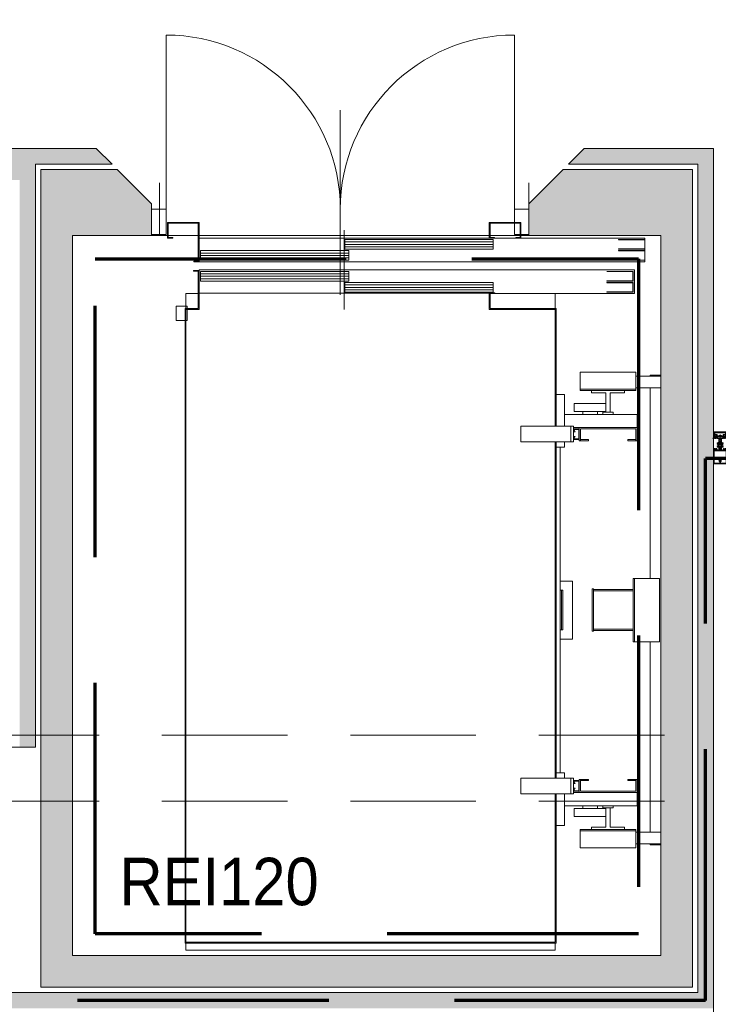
# Model space of a CAD drawing. Header units: centimetres. Extents: x -1316 to 21770, y -8842 to 3590.
# Tile 17 of 125: x 34 to 299, y 799 to 1172. Entities that reach past the tile are written whole.
import ezdxf

# ---------------------------------------------------------------- set-up
doc = ezdxf.new("R2010")
doc.units = ezdxf.units.CM
for name, pattern in [('Dash', [60, 30, -30]), ('Długa kreska', [142.875, 95.25, -47.625]), ('IMPORT-ACAD_ISO02W100', [15875, 12700, -3175]), ('IMPORT-ACAD_ISO10W100', [45, 30, -7.5, 0, -7.5]), ('Ukryte', [71.438, 47.625, -23.813])]:
    doc.linetypes.add(name, pattern=pattern)
for name, color, linetype, lineweight in [('A-DETL', 90, 'Continuous', 9), ('A-DETL-GENF', 92, 'Continuous', 9), ('A-DETL-HDLN', 90, 'Ukryte', 9), ('A-DETL-MEDM', 33, 'Continuous', 13), ('A-DOOR', 31, 'Continuous', 13), ('A-FLOR', 192, 'Continuous', 13), ('A-GLAZ-CWMG', 51, 'Continuous', 9), ('A-WALL', 113, 'Continuous', 13), ('A-WALL-PATT', 111, 'Continuous', 13), ('G-ANNO-TEXT', 231, 'Continuous', 13)]:
    doc.layers.add(name, color=color, linetype=linetype, lineweight=lineweight)
doc.styles.add('Arial', font='arial.ttf', dxfattribs={"width": 0.9, "height": 18})

# ---------------------------------------------------------------- blocks, each defined once
blk = doc.blocks.new('DRZWI 2S - automatyczna etykieta - Drzwi 71_5_71_5 _winda_-2595142-5_piętro III __10_50 m_ - stan projektowany')
at = {"layer": 'A-DETL-GENF'}
for p, q in [((-71.5, -2.5), (-71.5, -12.05)), ((-66, -2.5), (-71.5, -2.5)), ((-66, -12.05), (-66, -2.5)), ((71.5, -2.5), (66, -2.5)), ((66, -2.5), (66, -12.05)), ((71.5, -12.05), (71.5, -2.5)), ((-71.5, -12.05), (-66, -12.05)), ((66, -12.05), (71.5, -12.05))]:
    blk.add_line(p, q, dxfattribs=at)
at = {"layer": 'A-DETL-MEDM', "lineweight": 9}
for p, q in [((-66, -2.5), (-71.5, -2.5)), ((-71.5, -2.5), (-71.5, -12.05)), ((-66, -12.05), (-66, -2.5)), ((66, -12.05), (66, -2.5)), ((66, -2.5), (71.5, -2.5)), ((71.5, -2.5), (71.5, -12.05)), ((-71.5, -12.05), (-66, -12.05)), ((71.5, -12.05), (66, -12.05))]:
    blk.add_line(p, q, dxfattribs=at)
at = {"layer": 'A-DOOR', "lineweight": 9}
for p, q in [((-66, -2.5), (-66, 63.5)), ((66, -2.5), (66, 63.5)), ((0, 35), (0, -35))]:
    blk.add_line(p, q, dxfattribs=at)
for centre, start, end in [((-66, -2.5), 360, 90), ((66, -2.5), 90, 180)]:
    blk.add_arc(centre, 66, start, end, dxfattribs=at)
blk = doc.blocks.new('Rectangular Mullion - SI_CovCap-20mm_Tran-55mm-2281819-5_piętro III __10_50 m_ - stan projektowany')
at = {"layer": 'A-DETL-GENF'}
for p, q in [((-2.5, 9.45), (-2.5, 7.8)), ((-2.5, 9.39), (-2.5, 4.79)), ((2.37, 9.6), (-2.35, 9.6)), ((-2.29, 9.39), (-2.29, 4.79)), ((-0.12, 8.61), (-0.12, 8.55)), ((-0.12, 8.25), (-0.12, 8.13)), ((-0.1, 8.88), (-0.1, 9.34)), ((0.1, 9.34), (0.1, 8.88)), ((0.12, 8.55), (0.12, 8.61)), ((0.12, 8.13), (0.12, 8.25)), ((2.29, 9.39), (2.29, 4.79)), ((2.5, 7.8), (2.5, 9.45)), ((2.5, 9.39), (2.5, 4.79)), ((-2.35, 3.92), (-2.48, 3.92)), ((-2.37, 3.8), (-2.47, 3.8)), ((-2.09, 4.03), (-2.31, 3.93)), ((-2.26, 4.33), (-2.14, 4.43)), ((-2.22, 4.26), (-2.26, 4.28)), ((-1.9, 3.92), (-2.05, 3.86)), ((-2.04, 4.28), (-1.72, 4.28)), ((-2.02, 4.42), (-2.01, 4.41)), ((-1.98, 4.39), (-1.78, 4.39)), ((-1.72, 4.08), (-1.94, 4.08)), ((-1.8, 3.81), (-1.84, 3.9)), ((-1.74, 4.41), (-1.74, 4.42)), ((-1.7, 3.9), (-1.74, 3.81)), ((-1.67, 4.24), (-1.67, 4.13)), ((-1.62, 4.43), (-1.5, 4.33)), ((-1.58, 3.81), (-1.62, 3.9)), ((-1.5, 4.28), (-1.54, 4.26)), ((-1.48, 3.9), (-1.52, 3.82)), ((-1.35, 3.81), (-1.4, 3.9)), ((-0.5, 4.28), (-0.5, 3.15)), ((-0.21, 3.93), (-0.19, 3.94)), ((-0.19, 3.89), (-0.21, 3.91)), ((-0.18, 3.96), (-0.18, 4.1)), ((-0.08, 4.27), (-0.05, 4.28)), ((0, -1.48), (0, 4.68)), ((0.07, 4.27), (0.05, 4.28)), ((0.17, 3.96), (0.17, 4.1)), ((0.21, 3.93), (0.18, 3.94)), ((0.18, 3.89), (0.21, 3.91)), ((0.5, 3.15), (0.5, 4.28)), ((1.35, 3.81), (1.4, 3.9)), ((1.48, 3.9), (1.52, 3.82)), ((1.62, 4.43), (1.5, 4.33)), ((1.5, 4.28), (1.54, 4.26)), ((1.58, 3.81), (1.62, 3.9)), ((1.67, 4.24), (1.67, 4.13)), ((1.7, 3.9), (1.74, 3.81)), ((2.04, 4.28), (1.72, 4.28)), ((1.72, 4.08), (1.94, 4.08)), ((1.74, 4.41), (1.74, 4.42)), ((1.98, 4.39), (1.78, 4.39)), ((1.8, 3.81), (1.84, 3.9)), ((1.9, 3.92), (2.05, 3.86)), ((2.02, 4.42), (2.01, 4.41)), ((2.09, 4.03), (2.31, 3.93)), ((2.26, 4.33), (2.14, 4.43)), ((2.22, 4.26), (2.26, 4.28)), ((2.35, 3.92), (2.48, 3.92)), ((2.37, 3.8), (2.47, 3.8)), ((-0.78, 2.94), (-1.04, 3.09)), ((-0.78, 2.21), (-1.04, 2.36)), ((-0.76, 1.47), (-1.04, 1.63)), ((-0.91, 3.3), (-0.53, 3.08)), ((-0.91, 2.57), (-0.83, 2.52)), ((-0.91, 1.85), (-0.83, 1.8)), ((-0.75, 2.57), (-0.75, 2.89)), ((-0.75, 1.84), (-0.75, 2.16)), ((-0.55, 1.47), (-0.74, 1.47)), ((-0.5, 3.04), (-0.5, 1.52)), ((-0.45, 3.1), (-0.35, 3.1)), ((-0.3, 0.5), (-0.3, 0.28)), ((0.3, 0.5), (0.3, 0.28)), ((0.37, 3.1), (0.45, 3.1)), ((0.5, 3.04), (0.5, 1.52)), ((0.91, 3.3), (0.52, 3.08)), ((0.55, 1.47), (0.74, 1.47)), ((0.75, 2.57), (0.75, 2.89)), ((0.75, 1.84), (0.75, 2.16)), ((0.76, 1.47), (1.04, 1.63)), ((0.77, 2.94), (1.04, 3.09)), ((0.77, 2.21), (1.04, 2.36)), ((0.91, 2.57), (0.82, 2.52)), ((0.91, 1.85), (0.82, 1.8)), ((-2.6, 0), (-2.69, 0)), ((2.35, -2.5), (-2.35, -2.5)), ((-2.34, -1.03), (-2.15, -1.46)), ((-2.32, -1.59), (-2.04, -1.59)), ((-2.18, -0.02), (-2.26, -0.17)), ((2.13, -2.19), (-2.14, -2.19)), ((-2.06, -1.25), (-2.13, -1.09)), ((-2.13, -2.34), (2.12, -2.34)), ((-2.07, -0.1), (-2.12, -0.02)), ((-2.1, -1.49), (-1.14, -1.49)), ((-1.88, -0.42), (-2.01, -0.42)), ((-2.01, -0.48), (-1.95, -0.48)), ((-1.96, -0.02), (-2, -0.1)), ((-1.98, -0.31), (-1.95, -0.36)), ((-1.98, -0.75), (-1.9, -0.85)), ((-1.34, -1.31), (-1.96, -1.31)), ((-1.85, -0.1), (-1.9, -0.02)), ((-1.84, -0.69), (-1.84, -0.57)), ((-1.83, -0.38), (-1.83, -0.36)), ((-1.74, -0.02), (-1.79, -0.1)), ((-1.79, -0.34), (-1.77, -0.35)), ((-1.79, -0.52), (-1.76, -0.52)), ((-1.67, -0.74), (-1.79, -0.74)), ((-1.74, -0.54), (-1.64, -0.7)), ((-1.72, -0.33), (-1.72, -0.32)), ((-1.72, -0.8), (-1.48, -0.8)), ((-1.63, -0.1), (-1.68, -0.02)), ((-1.67, -0.31), (-1.65, -0.32)), ((-1.6, -0.32), (-1.6, -0.3)), ((-1.52, -0.02), (-1.57, -0.1)), ((-1.56, -0.7), (-1.46, -0.54)), ((-1.55, -0.31), (-1.54, -0.32)), ((-1.41, -0.74), (-1.53, -0.74)), ((-1.49, -0.33), (-1.48, -0.32)), ((-1.41, -0.1), (-1.46, -0.02)), ((-1.44, -0.52), (-1.41, -0.52)), ((-1.43, -0.34), (-1.42, -0.36)), ((-1.38, -0.37), (-1.37, -0.37)), ((-1.36, -0.57), (-1.36, -0.69)), ((-1.3, -0.02), (-1.35, -0.1)), ((-1.3, -0.85), (-1.22, -0.75)), ((-1.25, -0.48), (-1.18, -0.48)), ((-1.2, -0.1), (-1.24, -0.02)), ((-1.07, -0.02), (-1.12, -0.1)), ((-1.09, -1.45), (-0.98, -0.84)), ((-0.95, -0.82), (-0.03, -0.82)), ((0.41, -1.04), (-0.41, -1.04)), ((-0.22, -1.18), (0.23, -1.18)), ((0.02, -0.82), (0.95, -0.82)), ((0.98, -0.84), (1.09, -1.45)), ((1.07, -0.02), (1.12, -0.1)), ((1.14, -1.49), (2.1, -1.49)), ((1.25, -0.48), (1.18, -0.48)), ((1.2, -0.1), (1.24, -0.02)), ((1.3, -0.85), (1.22, -0.75)), ((1.3, -0.02), (1.35, -0.1)), ((1.96, -1.31), (1.34, -1.31)), ((1.36, -0.57), (1.36, -0.69)), ((1.38, -0.37), (1.37, -0.37)), ((1.41, -0.1), (1.46, -0.02)), ((1.44, -0.52), (1.41, -0.52)), ((1.41, -0.74), (1.53, -0.74)), ((1.43, -0.34), (1.42, -0.36)), ((1.56, -0.7), (1.46, -0.54)), ((1.49, -0.33), (1.48, -0.32)), ((1.72, -0.8), (1.48, -0.8)), ((1.52, -0.02), (1.57, -0.1)), ((1.55, -0.31), (1.54, -0.32)), ((1.6, -0.32), (1.6, -0.3)), ((1.63, -0.1), (1.68, -0.02)), ((1.74, -0.54), (1.64, -0.7)), ((1.67, -0.31), (1.65, -0.32)), ((1.67, -0.74), (1.79, -0.74)), ((1.72, -0.33), (1.72, -0.32)), ((1.74, -0.02), (1.79, -0.1)), ((1.79, -0.52), (1.76, -0.52)), ((1.79, -0.34), (1.77, -0.35)), ((1.83, -0.38), (1.83, -0.36)), ((1.84, -0.69), (1.84, -0.57)), ((1.85, -0.1), (1.9, -0.02)), ((1.88, -0.42), (2.01, -0.42)), ((1.98, -0.75), (1.9, -0.85)), ((1.98, -0.31), (1.95, -0.36)), ((2.01, -0.48), (1.95, -0.48)), ((1.96, -0.02), (2, -0.1)), ((2.04, -1.59), (2.32, -1.59)), ((2.13, -1.09), (2.06, -1.25)), ((2.07, -0.1), (2.12, -0.02)), ((2.15, -1.46), (2.34, -1.03)), ((2.18, -0.02), (2.26, -0.17)), ((2.6, 0), (2.69, 0))]:
    blk.add_line(p, q, dxfattribs=at)
at = {"layer": 'A-DETL-GENF', "flags": 128}
for points in [[(-0.15, 9.39), (-2.29, 9.39), (-2.29, 7.8)], [(2.29, 7.8), (2.29, 9.39), (0.15, 9.39)], [(-2.5, 4.9), (-2.5, 4.1), (-2.31, 4.1), (-2.23, 4.18), (-2.23, 4.24), (-2.35, 4.24), (-2.35, 4.47), (-1.91, 4.47)], [(-2.5, 3.94), (-2.5, 4.08), (-2.3, 4.08), (-2.25, 4.07)], [(-2.29, 4.9), (-2.29, 4.7), (2.29, 4.7), (2.29, 4.9)], [(-1.86, 4.47), (-1.41, 4.47), (-1.41, 4.24), (-1.53, 4.24), (-1.53, 4.18), (-1.45, 4.1), (-1.09, 4.1), (-1.09, 4.22), (-1.21, 4.22), (-1.21, 4.43), (-0.65, 4.43)], [(-1.51, 4.07), (-1.46, 4.08), (-1.26, 4.08), (-1.26, 3.89), (-1.3, 3.81)], [(-0.2, 0.11), (-0.2, 0), (-0.5, 0), (-0.5, 3.07), (-0.18, 3.07), (-0.18, 3.88)], [(-0.26, 0.58), (0, 0.8), (0, 1.1), (-0.2, 1.1), (-0.2, 1.3), (-0.1, 1.3), (-0.1, 1.46), (-0.2, 1.46), (-0.2, 1.66), (0, 1.66), (0, 1.83), (-0.2, 1.83), (-0.2, 2.03), (-0.1, 2.03), (-0.1, 2.2), (-0.2, 2.2), (-0.2, 2.4), (0, 2.4), (0, 4.3), (0, 2.4), (0.2, 2.4), (0.2, 2.2), (0.1, 2.2), (0.1, 2.03), (0.2, 2.03), (0.2, 1.83), (0, 1.83), (0, 1.66), (0.2, 1.66), (0.2, 1.46), (0.1, 1.46), (0.1, 1.3), (0.2, 1.3), (0.2, 1.1), (0, 1.1), (0, 0.8), (0.26, 0.58)], [(-0.25, 3.2), (-0.25, 3.29), (-0.2, 3.32), (-0.2, 3.44), (-0.25, 3.47), (-0.2, 3.5), (-0.2, 3.62), (-0.25, 3.65), (-0.2, 3.68), (-0.2, 3.8), (-0.25, 3.83), (-0.2, 3.86), (-0.2, 3.98), (-0.25, 4.01), (-0.2, 4.04), (-0.2, 4.16), (-0.25, 4.19), (-0.2, 4.22), (-0.2, 4.25), (-0.09, 4.45)], [(0.09, 4.45), (0.2, 4.25), (0.2, 4.13), (0.25, 4.1), (0.2, 4.07), (0.2, 3.95), (0.25, 3.92), (0.2, 3.89), (0.2, 3.77), (0.25, 3.74), (0.2, 3.71), (0.2, 3.59), (0.25, 3.56), (0.2, 3.53), (0.2, 3.41), (0.25, 3.38), (0.2, 3.35), (0.2, 3.23), (0.25, 3.2)], [(0.2, 0.11), (0.2, 0), (0.5, 0), (0.5, 3.07), (0.17, 3.07), (0.17, 3.88)], [(0.65, 4.43), (1.21, 4.43), (1.21, 4.22), (1.09, 4.22), (1.09, 4.1), (1.45, 4.1), (1.53, 4.18), (1.53, 4.24), (1.41, 4.24), (1.41, 4.47), (1.85, 4.47)], [(1.51, 4.07), (1.46, 4.08), (1.26, 4.08), (1.26, 3.89), (1.3, 3.81)], [(1.9, 4.47), (2.35, 4.47), (2.35, 4.24), (2.23, 4.24), (2.23, 4.18), (2.31, 4.1), (2.5, 4.1), (2.5, 4.9)], [(2.5, 3.94), (2.5, 4.08), (2.3, 4.08), (2.25, 4.07)], [(-2.5, -2.35), (-2.5, -0.5), (-2.39, -0.5), (-2.27, -0.86)], [(-2.48, -0.21), (-2.48, -0.48), (-2.07, -0.48)], [(-2.34, -1), (-2.34, -1.11), (-2.37, -1.22), (-2.37, -1.54)], [(-1.99, -1.64), (-1.99, -1.99), (-2.12, -1.99), (-2.12, -1.72), (-2.37, -1.72), (-2.37, -2.35), (2.37, -2.35), (2.37, -1.72), (2.12, -1.72), (2.12, -1.99), (1.99, -1.99), (1.99, -1.64)], [(-2.06, -0.93), (-2.14, -0.64), (-1.95, -0.64), (-1.95, -0.58), (-2.03, -0.5), (-2.35, -0.5), (-2.25, -0.87)], [(-2.18, -2.14), (-2.18, -1.78), (-2.32, -1.78), (-2.32, -2.14)], [(-1.92, -0.67), (-1.92, -0.68), (-1.97, -0.71)], [(-1.2, -0.42), (-1.32, -0.42), (-1.32, -0.39), (-1.19, -0.41)], [(-1.23, -0.71), (-1.28, -0.68), (-1.28, -0.67)], [(1.24, -1.23), (1.14, -0.64), (1.25, -0.64), (1.25, -0.58), (1.17, -0.5), (-1.17, -0.5), (-1.25, -0.58), (-1.25, -0.64), (-1.14, -0.64), (-1.24, -1.23)], [(-1.12, -0.48), (-0.98, -0.48), (-0.98, -0.09), (-1.02, -0.02)], [(0.52, -0.97), (0.54, -0.82), (-0.54, -0.82), (-0.52, -0.97)], [(1.12, -0.48), (0.98, -0.48), (0.98, -0.09), (1.02, -0.02)], [(1.2, -0.42), (1.32, -0.42), (1.32, -0.39), (1.19, -0.41)], [(1.23, -0.71), (1.28, -0.68), (1.28, -0.67)], [(1.92, -0.67), (1.92, -0.68), (1.97, -0.71)], [(2.25, -0.87), (2.35, -0.5), (2.03, -0.5), (1.95, -0.58), (1.95, -0.64), (2.14, -0.64), (2.06, -0.93)], [(2.48, -0.21), (2.48, -0.48), (2.07, -0.48)], [(2.33, -2.14), (2.33, -1.78), (2.19, -1.78), (2.19, -2.14)], [(2.27, -0.86), (2.39, -0.5), (2.5, -0.5), (2.5, -2.35)], [(2.37, -1.54), (2.37, -1.22), (2.34, -1.11), (2.34, -1)]]:
    blk.add_lwpolyline(points, dxfattribs=at)
for points in [[(0.97, 0), (-0.97, 0), (-0.97, -0.04), (0.97, -0.04)], [(0.97, -0.04), (-0.97, -0.04), (-0.97, -0.49), (0.97, -0.49)]]:
    blk.add_lwpolyline(points, close=True, dxfattribs=at)
at = {"layer": 'A-DETL-GENF'}
for centre, radius, start, end in [((-2.35, 9.45), 0.15, 90.0003, 179.9997), ((0, 8.4), 0.45, 107.4982, 231.0552), ((-0.22, 8.13), 0.1, 231.0552, 0), ((0, 8.4), 0.21, 143.7768, 216.2232), ((-0.15, 8.55), 0.03, 229.6807, 0), ((-0.15, 8.25), 0.03, 0, 130.3193), ((-0.15, 9.34), 0.05, 0.0077, 89.9923), ((-0.15, 8.88), 0.05, 287.4982, 0), ((0, 8.4), 0.24, 60, 120), ((0.15, 9.34), 0.05, 89.9791, 180.0209), ((0.15, 8.88), 0.05, 180, 252.583), ((0.15, 8.55), 0.03, 180, 310.3193), ((0.15, 8.25), 0.03, 49.6807, 180), ((0.22, 8.13), 0.1, 180, 308.9448), ((0, 8.4), 0.45, 308.9448, 72.583), ((0, 8.4), 0.21, 323.7768, 36.2232), ((2.35, 9.45), 0.15, 0.1055, 83.878), ((-2.48, 3.94), 0.02, 180.0007, 269.9993), ((-2.43, 3.83), 0.059, 88.5974, 194.6036), ((-2.47, 3.82), 0.02, 194.6036, 270), ((-2.43, 4.82), 0.933, 269.587, 293.0035), ((-2.4, 4.8), 0.997, 271.4989, 290.69), ((-2.35, 4.02), 0.1, 270.0001, 294), ((-2.24, 4.3), 0.03, 128.5798, 239.9915), ((-2.24, 4.1), 0.03, 255.4027, 14.3746), ((-2.23, 4.24), 0.02, 346.6587, 60.0171), ((-1.94, 4.17), 0.277, 166.6587, 194.3746), ((-2.08, 4.37), 0.08, 38.8475, 129.685), ((-2.04, 4.23), 0.0496, 92.7559, 159.6878), ((-1.94, 4.23), 0.148, 172.4164, 270.2404), ((-2.07, 3.99), 0.0337, 293.0035, 114), ((-1.98, 4.44), 0.05, 218.8475, 270), ((-1.88, 4.46), 0.0255, 12.35, 167.65), ((-1.89, 3.87), 0.05, 30.069, 110.536), ((-1.77, 3.83), 0.03, 210.0871, 329.9129), ((-1.78, 4.44), 0.05, 270, 321.1528), ((-1.67, 4.37), 0.08, 50.315, 141.1528), ((-1.72, 4.23), 0.0499, 9.2263, 86.9893), ((-1.72, 4.13), 0.0502, 273.3323, 359.7322), ((-1.66, 3.88), 0.0402, 27.7922, 152.3701), ((-1.55, 3.83), 0.0299, 210.122, 335.064), ((-1.53, 4.24), 0.02, 119.9847, 193.341), ((-1.82, 4.17), 0.277, 345.6254, 13.341), ((-1.52, 4.1), 0.03, 165.6254, 284.5942), ((-1.52, 4.3), 0.03, 300.0085, 51.4202), ((-1.44, 3.88), 0.0414, 28.176, 151.824), ((-1.33, 3.83), 0.0301, 210.1258, 329.8742), ((-0.65, 4.28), 0.15, 359.9706, 90.0294), ((-0.21, 3.92), 0.01, 120.0303, 239.9802), ((-0.2, 3.96), 0.02, 300.0303, 360), ((-0.2, 3.88), 0.02, 360, 59.9802), ((0.02, 4.1), 0.2, 120, 180), ((0, 4.4), 0.1, 28.7984, 151.2016), ((0, 4.2), 0.1, 90, 120), ((0, 4.2), 0.1, 60, 90), ((-0.03, 4.1), 0.2, 360, 60), ((0.19, 3.96), 0.02, 180, 239.9697), ((0.19, 3.88), 0.02, 120.0198, 180), ((0.2, 3.92), 0.01, 300.0198, 59.9697), ((0.65, 4.28), 0.15, 89.9706, 180.0294), ((1.33, 3.83), 0.0301, 210.1258, 329.8742), ((1.44, 3.88), 0.0414, 28.176, 151.824), ((1.52, 4.3), 0.03, 128.5798, 239.9915), ((1.52, 4.1), 0.03, 255.4058, 14.3746), ((1.55, 3.83), 0.0299, 204.936, 329.878), ((1.53, 4.24), 0.02, 346.659, 60.0153), ((1.82, 4.17), 0.277, 166.659, 194.3746), ((1.67, 4.37), 0.08, 38.8472, 129.685), ((1.66, 3.88), 0.0402, 27.6299, 152.2078), ((1.72, 4.23), 0.0499, 93.0107, 170.7737), ((1.72, 4.13), 0.0502, 180.2678, 266.6677), ((1.78, 4.44), 0.05, 218.8472, 270), ((1.77, 3.83), 0.03, 210.0871, 329.9129), ((1.89, 3.87), 0.05, 69.464, 149.931), ((1.88, 4.46), 0.0255, 12.35, 167.65), ((1.94, 4.23), 0.148, 269.7596, 7.5836), ((1.98, 4.44), 0.05, 270, 321.1525), ((2.08, 4.37), 0.08, 50.315, 141.1525), ((2.04, 4.23), 0.0496, 20.3122, 87.2441), ((2.07, 3.99), 0.0337, 66, 246.9965), ((2.4, 4.8), 0.997, 249.31, 268.5011), ((2.43, 4.82), 0.933, 246.9965, 270.413), ((2.23, 4.24), 0.02, 119.9829, 193.3413), ((1.94, 4.17), 0.277, 345.6254, 13.3413), ((2.24, 4.1), 0.03, 165.6254, 284.5973), ((2.24, 4.3), 0.03, 300.0085, 51.4202), ((2.35, 4.02), 0.1, 246, 269.9999), ((2.43, 3.83), 0.059, 345.3964, 91.4026), ((2.47, 3.82), 0.02, 270, 345.3964), ((2.48, 3.94), 0.02, 270.0007, 359.9993), ((-0.98, 3.2), 0.125, 60, 240), ((-0.98, 2.47), 0.125, 60, 240), ((-0.98, 1.74), 0.125, 60, 240), ((-0.8, 2.57), 0.05, 240, 360), ((-0.8, 1.84), 0.05, 240, 360), ((-0.8, 2.89), 0.05, 360, 60), ((-0.8, 2.16), 0.05, 360, 60), ((-0.74, 1.52), 0.05, 240, 270), ((-0.55, 1.52), 0.05, 270, 360), ((-0.55, 3.04), 0.05, 360, 60), ((-0.45, 3.15), 0.05, 179.9899, 270.0101), ((-0.35, 3.2), 0.0999, 269.9704, 0.0296), ((-0.2, 0.5), 0.1, 130, 180), ((-0.2, 0.28), 0.1, 180, 240), ((-0.3, 0.11), 0.1, 360, 60), ((0.3, 0.11), 0.1, 120, 180), ((0.37, 3.23), 0.126, 191.5693, 265.5931), ((0.2, 0.28), 0.1, 300, 360), ((0.2, 0.5), 0.1, 0, 50), ((0.45, 3.15), 0.05, 270.9313, 359.9852), ((0.55, 3.04), 0.05, 120, 180), ((0.55, 1.52), 0.05, 180, 270), ((0.74, 1.52), 0.05, 270, 300), ((0.8, 2.89), 0.05, 120, 180), ((0.8, 2.57), 0.05, 180, 300), ((0.8, 2.16), 0.05, 120, 180), ((0.8, 1.84), 0.05, 180, 300), ((0.97, 3.2), 0.125, 300, 120), ((0.97, 2.47), 0.125, 300, 120), ((0.97, 1.74), 0.125, 300, 120), ((-2.69, -0.03), 0.03, 89.9022, 261.6433), ((-2.73, -0.34), 0.286, 27.5921, 81.6433), ((-2.6, -0.2), 0.2, 80.4545, 89.9022), ((-2.61, -0.29), 0.291, 25.3637, 80.4545), ((-2.35, -2.35), 0.15, 179.9938, 270.0062), ((-2.32, -1.54), 0.0512, 180.5709, 268.6482), ((-2.31, -0.14), 0.05, 205.3637, 330.1649), ((-2.29, -1.01), 0.06, 98.4417, 205), ((-2.27, -1), 0.07, 120.0064, 180), ((-2.13, -2.14), 0.2, 179.9718, 270.0352), ((-2.34, -0.88), 0.07, 300.0064, 18), ((-2.31, -0.89), 0.06, 278.4417, 15), ((-2.15, -0.03), 0.03, 30.7154, 150.1649), ((-2.14, -2.14), 0.0499, 179.8796, 270.0225), ((-2.1, -1.44), 0.05, 205, 270), ((-2.08, -1.06), 0.06, 108.8192, 205), ((-2.12, -0.95), 0.06, 288.8192, 15), ((-2.04, -0.08), 0.0417, 215.132, 324.868), ((-2.01, -0.35), 0.065, 90, 270), ((-2.04, -0.48), 0.03, 0, 180), ((-1.96, -1.21), 0.1, 205, 270), ((-2.04, -1.64), 0.05, 0, 90.0001), ((-2.01, -0.33), 0.04, 29.9937, 90), ((-1.95, -0.73), 0.03, 120.0049, 219.9897), ((-1.93, -0.03), 0.03, 30.5887, 149.5346), ((-1.86, -0.31), 0.1, 210.0023, 269.1728), ((-1.95, -0.51), 0.03, 0.0185, 89.0948), ((-1.62, -0.59), 0.314, 165.4979, 194.5021), ((-1.84, -0.8), 0.08, 219.9967, 337.3844), ((-1.88, -0.37), 0.05, 270, 305.0779), ((-1.86, -0.37), 0.0339, 269.1783, 356.9975), ((-1.82, -0.08), 0.0415, 215.012, 324.988), ((-1.6, -0.77), 0.44, 54.1588, 125.0779), ((-1.79, -0.57), 0.05, 89.9897, 180.0103), ((-1.79, -0.69), 0.05, 179.9899, 270.0101), ((-1.8, -0.36), 0.0272, 60.011, 176.9853), ((-1.75, -0.32), 0.0316, 240.007, 341.9967), ((-1.76, -0.55), 0.03, 29.9936, 90.0121), ((-1.72, -0.85), 0.05, 90.0003, 157.3776), ((-1.71, -0.03), 0.03, 30.1448, 149.5346), ((-1.69, -0.33), 0.03, 45.0005, 162.0009), ((-1.67, -0.71), 0.03, 269.9936, 30.0024), ((-1.63, -0.3), 0.0316, 224.991, 327.0104), ((-1.6, -0.08), 0.043, 217.8436, 323.8234), ((-1.57, -0.32), 0.03, 30.0003, 146.9985), ((-1.53, -0.71), 0.03, 150.0027, 270.0013), ((-1.51, -0.31), 0.0316, 210.0026, 311.9974), ((-1.49, -0.03), 0.03, 30.3449, 149.5346), ((-1.46, -0.34), 0.03, 14.9955, 132.0028), ((-1.48, -0.85), 0.05, 22.6209, 90.0012), ((-1.44, -0.55), 0.03, 89.9893, 150.005), ((-1.36, -0.8), 0.08, 202.6228, 319.9969), ((-1.39, -0.35), 0.03, 195.0015, 296.9968), ((-1.38, -0.08), 0.0419, 215.4665, 324.6999), ((-1.41, -0.57), 0.05, 0.009, 89.991), ((-1.41, -0.69), 0.05, 270.0092, 359.9908), ((-1.35, -0.39), 0.03, 0.0112, 116.991), ((-1.32, -0.39), 0.03, 234.1588, 270), ((-1.34, -1.21), 0.1, 270, 350), ((-1.27, -0.03), 0.03, 30.3446, 149.7685), ((-1.25, -0.51), 0.03, 90, 193.1975), ((-1.58, -0.59), 0.314, 345.517, 13.1975), ((-1.24, -0.73), 0.03, 319.9887, 60.0017), ((-1.16, -0.08), 0.0416, 206.9541, 331.568), ((-1.2, -0.45), 0.033, 305.0901, 90), ((-1.19, -0.46), 0.05, 7.1737, 90.0088), ((-1.12, -0.45), 0.03, 187.1885, 269.997), ((-1.14, -1.44), 0.05, 270, 350), ((-1.05, -0.03), 0.03, 29.7965, 150.132), ((-0.95, -0.85), 0.03, 90, 170), ((-0.31, -0.92), 0.22, 193.9707, 242.728), ((0, -0.29), 0.921, 243.7078, 255.8284), ((0, -0.82), 0.0256, 12.6804, 167.3196), ((0, -0.29), 0.92, 284.1683, 296.293), ((0.31, -0.92), 0.22, 297.2746, 346.0268), ((0.95, -0.85), 0.03, 10, 90), ((1.05, -0.03), 0.03, 29.868, 150.2035), ((1.14, -1.44), 0.05, 190, 270), ((1.16, -0.08), 0.0416, 208.432, 333.0459), ((1.12, -0.45), 0.03, 270.003, 352.8115), ((1.19, -0.46), 0.05, 89.9912, 172.8263), ((1.2, -0.45), 0.033, 90, 234.9099), ((1.24, -0.73), 0.03, 119.9983, 220.0113), ((1.27, -0.03), 0.03, 30.2315, 149.6554), ((1.34, -1.21), 0.1, 190, 270), ((1.25, -0.51), 0.03, 346.8025, 90), ((1.58, -0.59), 0.314, 166.8025, 194.483), ((1.36, -0.8), 0.08, 220.0031, 337.3772), ((1.35, -0.39), 0.03, 63.009, 179.9888), ((1.32, -0.39), 0.03, 270, 305.8412), ((1.6, -0.77), 0.44, 54.9221, 125.8412), ((1.38, -0.08), 0.0419, 215.3001, 324.5335), ((1.41, -0.57), 0.05, 90.009, 179.991), ((1.41, -0.69), 0.05, 180.0092, 269.9908), ((1.39, -0.35), 0.03, 243.0032, 344.9985), ((1.46, -0.34), 0.03, 47.9972, 165.0045), ((1.44, -0.55), 0.03, 29.995, 90.0107), ((1.48, -0.85), 0.05, 89.9988, 157.3791), ((1.49, -0.03), 0.03, 30.4654, 149.6551), ((1.51, -0.31), 0.0316, 228.0026, 329.9974), ((1.53, -0.71), 0.03, 269.9987, 29.9973), ((1.57, -0.32), 0.03, 33.0015, 149.9997), ((1.6, -0.08), 0.043, 216.1766, 322.1564), ((1.63, -0.3), 0.0316, 212.9896, 315.009), ((1.67, -0.71), 0.03, 149.9976, 270.0064), ((1.69, -0.33), 0.03, 17.9991, 134.9995), ((1.71, -0.03), 0.03, 30.4654, 149.8552), ((1.75, -0.32), 0.0316, 198.0033, 299.993), ((1.72, -0.85), 0.05, 22.6224, 89.9997), ((1.76, -0.55), 0.03, 89.9879, 150.0064), ((1.84, -0.8), 0.08, 202.6156, 320.0033), ((1.82, -0.08), 0.0415, 215.012, 324.988), ((1.8, -0.36), 0.0272, 3.0147, 119.989), ((1.79, -0.57), 0.05, 359.9897, 90.0103), ((1.79, -0.69), 0.05, 269.9899, 0.0101), ((1.86, -0.37), 0.0339, 183.0025, 270.8217), ((1.88, -0.37), 0.05, 234.9221, 270), ((1.86, -0.31), 0.1, 270.8272, 329.9977), ((1.93, -0.03), 0.03, 30.4654, 149.4113), ((1.95, -0.51), 0.03, 90.9052, 179.9815), ((1.62, -0.59), 0.314, 345.4979, 14.5021), ((1.96, -1.21), 0.1, 270, 335), ((1.95, -0.73), 0.03, 320.0103, 59.9951), ((2.01, -0.33), 0.04, 90, 150.0063), ((2.04, -1.64), 0.05, 89.9981, 180.0017), ((2.04, -0.08), 0.0417, 215.132, 324.868), ((2.01, -0.35), 0.065, 270, 90), ((2.04, -0.48), 0.03, 0, 180), ((2.12, -0.95), 0.06, 165, 251.1808), ((2.08, -1.06), 0.06, 335, 71.1808), ((2.1, -1.44), 0.05, 270, 335), ((2.15, -0.03), 0.03, 29.8351, 149.2846), ((2.12, -2.14), 0.2, 270.0295, 359.9723), ((2.13, -2.14), 0.0501, 270.0875, 359.9336), ((2.31, -0.89), 0.06, 165, 261.5583), ((2.31, -0.14), 0.05, 209.8351, 334.6363), ((2.34, -0.88), 0.07, 162, 239.9983), ((2.27, -1), 0.07, 0, 59.9983), ((2.29, -1.01), 0.06, 335, 81.5583), ((2.32, -1.54), 0.0498, 269.8262, 0.1735), ((2.61, -0.29), 0.291, 99.5455, 154.6363), ((2.35, -2.35), 0.15, 270.0494, 359.9506), ((2.73, -0.34), 0.286, 98.3567, 152.4079), ((2.6, -0.2), 0.2, 90.0978, 99.5455), ((2.69, -0.03), 0.03, 278.3567, 90.0978)]:
    blk.add_arc(centre, radius, start, end, dxfattribs=at)
blk = doc.blocks.new('Winda lift 140x240 - Winda lift 140x240-2375752-5_piętro III __10_50 m_ - stan projektowany')
at = {"layer": 'A-DETL-GENF'}
for p, q in [((-70.3, 120.3), (-70.3, 63.75)), ((70.3, 120.3), (-70.3, 120.3)), ((-70, 123), (-70, 120.3)), ((70, 123), (-70, 123)), ((-70, 120), (70, 120)), ((-70, 63.75), (-70, 120)), ((70, 120.3), (70, 123)), ((70, 120), (70, -120)), ((70.3, -120.3), (70.3, 120.3)), ((-110, 83), (-110, 82.7)), ((-106, 83), (-110, 83)), ((-110, 82.7), (-110, 78.2)), ((-110, 82.7), (-100.5, 82.7)), ((-106, 82.7), (-106, 83)), ((-100.5, 84.2), (-100.5, 77.7)), ((-79.5, 84.2), (-100.5, 84.2)), ((-79.5, 77.7), (-79.5, 84.2)), ((-110, 78.2), (-100.5, 78.2)), ((-110, 78.2), (-110, -90.2)), ((-106, 6), (-106, 78.2)), ((-100.5, 77.7), (-79.5, 77.7)), ((-100.5, 77.7), (-79.5, 77.7)), ((-100.5, 77.2), (-100.5, 77.7)), ((-79.5, 77.2), (-100.5, 77.2)), ((-83.75, 77.2), (-96.25, 77.2)), ((-96.25, 77.2), (-96.25, 76.3)), ((-96.25, 76.3), (-90.8, 76.3)), ((-90.8, 76.3), (-90.8, 69)), ((-89.2, 76.3), (-83.75, 76.3)), ((-89.2, 69), (-89.2, 76.3)), ((-83.75, 76.3), (-83.75, 77.2)), ((-79.5, 77.7), (-79.5, 77.2)), ((-73.5, 75.7), (-73.5, 63.75)), ((-70.3, 75.7), (-73.5, 75.7)), ((-89.2, 72.25), (-89.2, 69.25)), ((-88.74, 72.25), (-89.2, 72.25)), ((-87.44, 72.25), (-88.74, 72.25)), ((-85.5, 72.25), (-87.44, 72.25)), ((-83.2, 72.25), (-85.5, 72.25)), ((-80.9, 72.25), (-83.2, 72.25)), ((-78.96, 72.25), (-80.9, 72.25)), ((-77.66, 72.25), (-78.96, 72.25)), ((-77.2, 72.25), (-77.66, 72.25)), ((-77.2, 69.25), (-77.2, 72.25)), ((-101.05, 68.2), (-101.05, 63.2)), ((-73.5, 68.2), (-101.05, 68.2)), ((-92, 69), (-92, 68.2)), ((-88, 69), (-92, 69)), ((-90.8, 69), (-89.2, 69)), ((-89.2, 69.25), (-88.74, 69.25)), ((-88.74, 69.25), (-87.44, 69.25)), ((-88, 68.2), (-88, 69)), ((-87.44, 69.25), (-85.5, 69.25)), ((-85.95, 69.25), (-85.95, 68.2)), ((-85.74, 69.25), (-85.95, 69.25)), ((-85.14, 69.25), (-85.74, 69.25)), ((-85.5, 69.25), (-83.2, 69.25)), ((-84.25, 69.25), (-85.14, 69.25)), ((-83.2, 69.25), (-84.25, 69.25)), ((-83.2, 69.25), (-80.9, 69.25)), ((-82.15, 69.25), (-83.2, 69.25)), ((-81.26, 69.25), (-82.15, 69.25)), ((-80.66, 69.25), (-81.26, 69.25)), ((-80.9, 69.25), (-78.96, 69.25)), ((-80.45, 69.25), (-80.66, 69.25)), ((-80.45, 68.2), (-80.45, 69.25)), ((-78.96, 69.25), (-77.66, 69.25)), ((-77.66, 69.25), (-77.2, 69.25)), ((-76.9, 63.75), (-76.9, 57.75)), ((-75.9, 63.75), (-76.9, 63.75)), ((-75.9, 63.75), (-56.9, 63.75)), ((-75.9, 57.75), (-75.9, 63.75)), ((-75.9, 57.75), (-75.9, 63.75)), ((-56.9, 63.75), (-56.9, 57.75)), ((-101.05, 63.2), (-76.9, 63.2)), ((-101, 63.2), (-101, 58.2)), ((-79.1, 63.2), (-101, 63.2)), ((-100.5, 62.7), (-79.6, 62.7)), ((-100.5, 58.2), (-100.5, 62.7)), ((-79.6, 62.7), (-79.6, 58.2)), ((-79.1, 63.2), (-79.1, 62.7)), ((-76.9, 63.2), (-79.1, 63.2)), ((-79.1, 58.2), (-79.1, 63.2)), ((-79.1, 62.7), (-79.1, 58.7)), ((-76.9, 62.7), (-79.1, 62.7)), ((-78.9, 62.5), (-77.1, 62.5)), ((-78.9, 58.9), (-78.9, 62.5)), ((-77.1, 62.5), (-77.5, 61.6)), ((-77.5, 61.6), (-76.9, 61.6)), ((-77.5, 59.8), (-77.1, 58.9)), ((-76.9, 59.8), (-77.5, 59.8)), ((-76.9, 61.6), (-76.9, 62.7)), ((-76.9, 58.7), (-76.9, 59.8)), ((-101, 58.2), (-100.5, 58.2)), ((-100.5, 58.7), (-100.5, 58.2)), ((-97.5, 58.7), (-100.5, 58.7)), ((-100.5, 58.2), (-97.5, 58.2)), ((-97.5, 58.2), (-97.5, 58.7)), ((-82.6, 58.7), (-82.6, 58.2)), ((-79.6, 58.7), (-82.6, 58.7)), ((-82.6, 58.2), (-79.6, 58.2)), ((-79.6, 58.2), (-79.6, 58.7)), ((-79.6, 58.2), (-79.1, 58.2)), ((-79.1, 58.7), (-76.9, 58.7)), ((-77.1, 58.9), (-78.9, 58.9)), ((-76.9, 57.75), (-75.9, 57.75)), ((-56.9, 57.75), (-75.9, 57.75)), ((-73.5, 57.75), (-73.5, 55.7)), ((-70.3, 57.75), (-70.3, -69.75)), ((-70, -69.75), (-70, 57.75)), ((-73.5, 55.7), (-70.3, 55.7)), ((-71.9, 55.7), (-71.9, -67.7)), ((-109.5, 6), (-100, 6)), ((-109.5, -18), (-109.5, 6)), ((-100, 6), (-100, -18)), ((-99.5, 6), (-100, 6)), ((-100, 6), (-100, -18)), ((-99.5, -18), (-99.5, 6)), ((-76.55, 5), (-76.55, -17)), ((-71.9, 5), (-76.55, 5)), ((-84.5, 1.75), (-99.5, 1.75)), ((-99.5, 1.75), (-99.5, 1.25)), ((-99.5, 1.25), (-84.5, 1.25)), ((-84.5, 2), (-84.5, -14)), ((-84, 2), (-84.5, 2)), ((-84.5, 1.25), (-84.5, 1.75)), ((-84, -14), (-84, 2)), ((-72.9, 1.5), (-72.9, -13.5)), ((-72.35, 1.5), (-72.9, 1.5)), ((-72.35, 1.5), (-71.9, 1.5)), ((-72.35, -13.5), (-72.35, 1.5)), ((-72.35, -13.5), (-72.35, 1.5)), ((-84.5, -13.25), (-99.5, -13.25)), ((-99.5, -13.25), (-99.5, -13.75)), ((-99.5, -13.75), (-84.5, -13.75)), ((-84.5, -13.75), (-84.5, -13.25)), ((-84.5, -14), (-84, -14)), ((-72.9, -13.5), (-72.35, -13.5)), ((-71.9, -13.5), (-72.35, -13.5)), ((-100, -18), (-109.5, -18)), ((-106, -90.2), (-106, -18)), ((-100, -18), (-99.5, -18)), ((-76.55, -17), (-71.9, -17)), ((-101, -70.2), (-101, -75.2)), ((-100.5, -70.2), (-101, -70.2)), ((-100.5, -70.2), (-100.5, -70.7)), ((-97.5, -70.2), (-100.5, -70.2)), ((-100.5, -74.7), (-100.5, -70.2)), ((-100.5, -70.7), (-97.5, -70.7)), ((-97.5, -70.7), (-97.5, -70.2)), ((-82.6, -70.2), (-82.6, -70.7)), ((-79.6, -70.2), (-82.6, -70.2)), ((-82.6, -70.7), (-79.6, -70.7)), ((-79.6, -70.7), (-79.6, -70.2)), ((-79.6, -70.2), (-79.6, -74.7)), ((-79.1, -70.2), (-79.6, -70.2)), ((-79.1, -75.2), (-79.1, -70.2)), ((-79.1, -70.7), (-79.1, -74.7)), ((-76.9, -70.7), (-79.1, -70.7)), ((-78.9, -70.9), (-77.1, -70.9)), ((-78.9, -74.5), (-78.9, -70.9)), ((-77.1, -70.9), (-77.5, -71.8)), ((-76.9, -69.75), (-76.9, -75.75)), ((-75.9, -69.75), (-76.9, -69.75)), ((-76.9, -71.8), (-76.9, -70.7)), ((-75.9, -69.75), (-56.9, -69.75)), ((-75.9, -75.75), (-75.9, -69.75)), ((-75.9, -75.75), (-75.9, -69.75)), ((-73.5, -67.7), (-73.5, -69.75)), ((-70.3, -67.7), (-73.5, -67.7)), ((-56.9, -69.75), (-56.9, -75.75)), ((-77.1, -74.5), (-78.9, -74.5)), ((-77.5, -71.8), (-76.9, -71.8)), ((-77.5, -73.6), (-77.1, -74.5)), ((-76.9, -73.6), (-77.5, -73.6)), ((-76.9, -74.7), (-76.9, -73.6)), ((-101.05, -75.2), (-101.05, -80.2)), ((-76.9, -75.2), (-101.05, -75.2)), ((-101, -75.2), (-79.1, -75.2)), ((-79.6, -74.7), (-100.5, -74.7)), ((-79.1, -74.7), (-79.1, -75.2)), ((-79.1, -74.7), (-76.9, -74.7)), ((-79.1, -75.2), (-76.9, -75.2)), ((-76.9, -75.75), (-75.9, -75.75)), ((-56.9, -75.75), (-75.9, -75.75)), ((-73.5, -75.75), (-73.5, -87.7)), ((-70.3, -75.75), (-70.3, -120.3)), ((-70, -120), (-70, -75.75)), ((-101.05, -80.2), (-73.5, -80.2)), ((-92, -80.2), (-92, -81)), ((-92, -81), (-88, -81)), ((-90.8, -81), (-90.8, -88.3)), ((-89.2, -81), (-90.8, -81)), ((-89.2, -88.3), (-89.2, -81)), ((-89.2, -81.25), (-89.2, -84.25)), ((-88.74, -81.25), (-89.2, -81.25)), ((-87.44, -81.25), (-88.74, -81.25)), ((-88, -81), (-88, -80.2)), ((-85.5, -81.25), (-87.44, -81.25)), ((-85.95, -80.2), (-85.95, -81.25)), ((-85.95, -81.25), (-85.74, -81.25)), ((-85.74, -81.25), (-85.14, -81.25)), ((-83.2, -81.25), (-85.5, -81.25)), ((-85.14, -81.25), (-84.25, -81.25)), ((-84.25, -81.25), (-83.2, -81.25)), ((-80.9, -81.25), (-83.2, -81.25)), ((-83.2, -81.25), (-82.15, -81.25)), ((-82.15, -81.25), (-81.26, -81.25)), ((-81.26, -81.25), (-80.66, -81.25)), ((-78.96, -81.25), (-80.9, -81.25)), ((-80.66, -81.25), (-80.45, -81.25)), ((-80.45, -81.25), (-80.45, -80.2)), ((-77.66, -81.25), (-78.96, -81.25)), ((-77.2, -81.25), (-77.66, -81.25)), ((-77.2, -84.25), (-77.2, -81.25)), ((-89.2, -84.25), (-88.74, -84.25)), ((-88.74, -84.25), (-87.44, -84.25)), ((-87.44, -84.25), (-85.5, -84.25)), ((-85.5, -84.25), (-83.2, -84.25)), ((-83.2, -84.25), (-80.9, -84.25)), ((-80.9, -84.25), (-78.96, -84.25)), ((-78.96, -84.25), (-77.66, -84.25)), ((-77.66, -84.25), (-77.2, -84.25)), ((-100.5, -89.7), (-100.5, -89.2)), ((-100.5, -89.2), (-79.5, -89.2)), ((-96.25, -88.3), (-96.25, -89.2)), ((-90.8, -88.3), (-96.25, -88.3)), ((-96.25, -89.2), (-83.75, -89.2)), ((-83.75, -88.3), (-89.2, -88.3)), ((-83.75, -89.2), (-83.75, -88.3)), ((-79.5, -89.2), (-79.5, -89.7)), ((-73.5, -87.7), (-70.3, -87.7)), ((-100.5, -90.2), (-110, -90.2)), ((-110, -90.2), (-110, -94.7)), ((-79.5, -89.7), (-100.5, -89.7)), ((-100.5, -89.7), (-100.5, -96.2)), ((-79.5, -89.7), (-100.5, -89.7)), ((-79.5, -96.2), (-79.5, -89.7)), ((-110, -94.7), (-100.5, -94.7)), ((-110, -94.7), (-110, -95)), ((-110, -95), (-106, -95)), ((-106, -95), (-106, -94.7)), ((-100.5, -96.2), (-79.5, -96.2)), ((69.5, -117.07), (69.47, -117.07)), ((69.47, -117.07), (69.47, -119.92)), ((69.5, -115.75), (69.5, -120)), ((70, -115.75), (69.5, -115.75)), ((69.5, -119.92), (69.5, -117.07)), ((70, -120), (70, -115.75)), ((73.75, -115.75), (70.3, -115.75)), ((73.75, -121.25), (73.75, -115.75)), ((-70.3, -120.3), (-70, -120.3)), ((-70, -120), (-70, -120.3)), ((-45, -120), (-70, -120)), ((-70, -120.3), (-70, -120)), ((-70, -120.3), (-70, -126)), ((-70, -120.3), (-45.3, -120.3)), ((-45.3, -120.3), (-45.3, -126)), ((-45, -126.3), (-45, -120)), ((65, -120), (65, -134.8)), ((70, -120), (65, -120)), ((65.3, -120.3), (70.3, -120.3)), ((65.3, -134.5), (65.3, -120.3)), ((69.47, -119.92), (69.5, -119.92)), ((69.5, -120.3), (69.5, -121.25)), ((69.5, -121.25), (70, -121.25)), ((70, -120.3), (70, -121.25)), ((70, -121.25), (70, -120.3)), ((70, -121.25), (73.75, -121.25)), ((70, -126), (70, -121.25)), ((-100, -126), (-100, -135)), ((-47.15, -126), (-100, -126)), ((-70, -126), (-45.3, -126)), ((-47.15, -126), (-47.15, -126.3)), ((-45.3, -126), (-47.15, -126)), ((-47.15, -126.3), (-45, -126.3)), ((-46.5, -126.5), (-46.5, -130.2)), ((9.75, -126.5), (-46.5, -126.5)), ((-45, -126.15), (65, -126.15)), ((9.75, -130.2), (9.75, -126.5)), ((65, -135), (65, -126.15)), ((65.3, -126), (70, -126)), ((-46.5, -127.42), (9.75, -127.42)), ((-46.5, -128.35), (9.75, -128.35)), ((-46.5, -129.27), (9.75, -129.27)), ((-46.5, -130.2), (9.75, -130.2)), ((8.25, -130.7), (8.25, -134.4)), ((64.5, -130.7), (8.25, -130.7)), ((8.25, -131.62), (64.5, -131.62)), ((8.25, -132.55), (64.5, -132.55)), ((8.25, -133.47), (64.5, -133.47)), ((8.25, -134.4), (64.5, -134.4)), ((64.5, -134.4), (64.5, -130.7)), ((-104, -138), (-104, -147)), ((65, -138), (-104, -138)), ((-100, -135), (65, -135)), ((65, -134.8), (67.15, -134.8)), ((65, -138), (65, -153)), ((67, -138), (65, -138)), ((65, -147), (65, -138)), ((67.15, -134.5), (65.3, -134.5)), ((67, -138.3), (67, -138)), ((67.15, -134.8), (67.15, -134.5)), ((8.25, -138.6), (8.25, -142.3)), ((64.5, -138.6), (8.25, -138.6)), ((8.25, -139.52), (64.5, -139.52)), ((8.25, -140.45), (64.5, -140.45)), ((8.25, -141.37), (64.5, -141.37)), ((64.5, -142.3), (64.5, -138.6)), ((65.3, -138.3), (67, -138.3)), ((65.3, -152.7), (65.3, -138.3)), ((-46.5, -142.8), (-46.5, -146.5)), ((9.75, -142.8), (-46.5, -142.8)), ((-46.5, -143.72), (9.75, -143.72)), ((-46.5, -144.65), (9.75, -144.65)), ((-46.5, -145.57), (9.75, -145.57)), ((8.25, -142.3), (64.5, -142.3)), ((9.75, -146.5), (9.75, -142.8)), ((-104, -147), (65, -147)), ((-60, -148), (-60, -168)), ((-57, -148), (-60, -148)), ((-57, -147), (-57, -153)), ((-55, -147), (-57, -147)), ((-56.7, -147.3), (-55, -147.3)), ((-56.7, -152.7), (-56.7, -147.3)), ((-45.3, -148), (-56.7, -148)), ((-55, -147.3), (-55, -147)), ((-47, -147), (-47, -147.3)), ((-45, -147), (-47, -147)), ((-47, -147.3), (-45.3, -147.3)), ((-46.5, -146.5), (9.75, -146.5)), ((-45.3, -147.3), (-45.3, -152.7)), ((-45, -153), (-45, -147)), ((65, -148), (-45, -148)), ((76.7, -148), (65.3, -148)), ((75, -147), (75, -147.3)), ((77, -147), (75, -147)), ((75, -147.3), (76.7, -147.3)), ((76.7, -147.3), (76.7, -152.7)), ((77, -153), (77, -147)), ((80, -148), (77, -148)), ((80, -168), (80, -148)), ((-57, -153), (-45, -153)), ((-45.3, -152.7), (-56.7, -152.7)), ((65, -153), (77, -153)), ((76.7, -152.7), (65.3, -152.7))]:
    blk.add_line(p, q, dxfattribs=at)
at = {"layer": 'A-DETL-GENF', "linetype": 'IMPORT-ACAD_ISO10W100'}
blk.add_line((10, -120), (10, -156), dxfattribs=at)
at = {"layer": 'A-DETL-GENF', "linetype": 'IMPORT-ACAD_ISO02W100'}
for p, q in [((-99.5, -126.5), (-99.5, -130.2)), ((-89.5, -126.5), (-99.5, -126.5)), ((-99.4, -126.6), (-89.5, -126.6)), ((-99.4, -130.1), (-99.4, -126.6)), ((-89.5, -126.6), (-89.5, -126.5)), ((-99.5, -130.2), (-89.5, -130.2)), ((-89.5, -130.1), (-99.4, -130.1)), ((-89.5, -130.2), (-89.5, -130.1)), ((-99.5, -130.7), (-99.5, -134.4)), ((-89.5, -130.7), (-99.5, -130.7)), ((-99.5, -134.4), (-89.5, -134.4)), ((-99.4, -130.8), (-89.5, -130.8)), ((-99.4, -134.3), (-99.4, -130.8)), ((-89.5, -134.3), (-99.4, -134.3)), ((-89.5, -130.8), (-89.5, -130.7)), ((-89.5, -134.4), (-89.5, -134.3)), ((-104, -138.6), (-104, -142.3)), ((-94, -138.6), (-104, -138.6)), ((-103.9, -138.7), (-94, -138.7)), ((-103.9, -142.2), (-103.9, -138.7)), ((-94, -138.7), (-94, -138.6)), ((-104, -142.3), (-94, -142.3)), ((-104, -142.8), (-104, -146.5)), ((-94, -142.8), (-104, -142.8)), ((-94, -142.2), (-103.9, -142.2)), ((-103.9, -142.9), (-94, -142.9)), ((-103.9, -146.4), (-103.9, -142.9)), ((-94, -142.3), (-94, -142.2)), ((-94, -142.9), (-94, -142.8)), ((-104, -146.5), (-94, -146.5)), ((-94, -146.4), (-103.9, -146.4)), ((-94, -146.5), (-94, -146.4))]:
    blk.add_line(p, q, dxfattribs=at)

msp = doc.modelspace()

# ---------------------------------------------------------------- hatches: boundary and pattern name
at = {"layer": 'A-WALL-PATT'}
h = msp.add_hatch(color=9, dxfattribs=at)
h.paths.add_polyline_path([(-39.12, 1111.33), (37.38, 1111.33), (37.38, 1123.33), (-39.12, 1123.33), (-39.12, 1120.83)], flags=0)
h.paths.add_polyline_path([(-130.12, 1111.33), (-130.12, 1123.33), (-145.62, 1123.33), (-145.62, 1111.33), (-139.62, 1111.33)], flags=0)
h = msp.add_hatch(color=9, dxfattribs=at)
h.paths.add_polyline_path([(291.38, 1117.33), (291.38, 1123.33), (248.38, 1123.33), (242.38, 1117.33)], flags=0)
h.paths.add_polyline_path([(37.38, 1117.33), (69.38, 1117.33), (63.38, 1123.33), (37.38, 1123.33)], flags=0)
for points in [[(297.38, 803.33), (297.38, 1123.33), (291.38, 1123.33), (291.38, 803.33)], [(40.38, 896.33), (40.38, 1117.33), (37.38, 1117.33), (37.38, 1111.33), (34.38, 1111.33), (34.38, 896.33)], [(289.38, 817.33), (289.38, 1115.33), (277.38, 1115.33), (277.38, 817.33)], [(54.38, 805.33), (54.38, 1090.33), (42.38, 1090.33), (42.38, 805.33)], [(289.38, 805.33), (289.38, 817.33), (54.38, 817.33), (54.38, 805.33)], [(297.38, 797.33), (297.38, 803.33), (-22.62, 803.33), (-22.62, 797.33), (285.38, 797.33)]]:
    msp.add_hatch(color=9, dxfattribs=at).paths.add_polyline_path(points, flags=0)
h = msp.add_hatch(color=9, dxfattribs=at)
h.paths.add_polyline_path([(277.38, 1090.33), (277.38, 1115.33), (240.38, 1115.33), (227.38, 1102.33), (227.38, 1090.33)], flags=0)
h.paths.add_polyline_path([(54.38, 1090.33), (84.38, 1090.33), (84.38, 1102.33), (71.38, 1115.33), (42.38, 1115.33), (42.38, 1090.33)], flags=0)

# ---------------------------------------------------------------- linework, layer by layer
at = {"layer": 'A-DETL', "linetype": 'Długa kreska', "lineweight": 70}
for p, q in [((62.93, 825.49), (62.93, 1081.49)), ((62.93, 1081.49), (268.93, 1081.49)), ((268.93, 1081.49), (268.93, 825.49)), ((294.38, 800.33), (294.38, 1005.83)), ((1235.38, 1005.83), (294.38, 1005.83)), ((268.93, 825.49), (62.93, 825.49)), ((294.38, 800.33), (-27.62, 800.33))]:
    msp.add_line(p, q, dxfattribs=at)
at = {"layer": 'A-DETL', "linetype": 'Dash', "lineweight": 25}
for points, knots in [([(-555.62, 1472.57), (-478.91, 1472.57), (-450.62, 1472.57), (-439.12, 1472.57), (-439.12, 1461.07), (-439.12, 1432.79), (-439.12, 1329.11), (-439.12, 1326.28), (-439.12, 1289.33), (-402.17, 1289.33), (-399.34, 1289.33), (54.38, 1289.33), (347.2, 1289.33), (391.67, 1289.33), (413.88, 1267.11), (413.88, 1211.15), (413.88, 1019.9)], [0, 0, 0, 0, 1.274059, 1.834911, 2.395763, 3.964714, 5.438832, 7.007784, 7.847024, 8.686264, 14.083246, 22.278473, 30.929004, 34.961158, 36.402966, 39.45005, 39.45005, 39.45005, 39.45005]), ([(412.84, 1006.95), (412.84, 497.96), (412.84, 435.33), (370.99, 410.92), (291.38, 409.33)], [0, 0, 0, 0, 6.781245, 8.866954, 8.866954, 8.866954, 8.866954])]:
    msp.add_open_spline(points, degree=3, knots=knots, dxfattribs=at)
at = {"layer": 'A-DETL-HDLN'}
for p, q in [((-1197.62, 900.83), (1172.38, 900.83)), ((-1197.62, 875.83), (1172.38, 875.83))]:
    msp.add_line(p, q, dxfattribs=at)
at = {"layer": 'A-FLOR', "lineweight": 9}
msp.add_line((84.38, 1090.33), (227.38, 1090.33), dxfattribs=at)
at = {"layer": 'A-WALL', "lineweight": 9}
for p, q in [((63.38, 1123.33), (-39.12, 1123.33)), ((69.38, 1117.33), (63.38, 1123.33)), ((248.38, 1123.33), (242.38, 1117.33)), ((297.38, 1123.33), (248.38, 1123.33)), ((297.38, 1015.88), (297.38, 1123.33)), ((40.38, 896.33), (40.38, 1117.33)), ((40.38, 1117.33), (69.38, 1117.33)), ((242.38, 1117.33), (291.38, 1117.33)), ((291.38, 1117.33), (291.38, 803.33)), ((42.38, 1115.33), (42.38, 805.33)), ((71.38, 1115.33), (42.38, 1115.33)), ((84.38, 1102.33), (71.38, 1115.33)), ((240.38, 1115.33), (227.38, 1102.33)), ((289.38, 1115.33), (240.38, 1115.33)), ((289.38, 805.33), (289.38, 1115.33)), ((84.38, 1100.33), (84.38, 1102.33)), ((227.38, 1102.33), (227.38, 1100.33)), ((54.38, 817.33), (54.38, 1090.33)), ((54.38, 1090.33), (84.38, 1090.33)), ((84.38, 1090.33), (84.38, 1090.78)), ((227.38, 1090.78), (227.38, 1090.33)), ((227.38, 1090.33), (277.38, 1090.33)), ((277.38, 1090.33), (277.38, 817.33)), ((297.38, 1009.58), (297.38, 1013.38)), ((297.38, 785.83), (297.38, 1003.78)), ((2.38, 896.33), (40.38, 896.33)), ((277.38, 817.33), (54.38, 817.33)), ((291.38, 803.33), (-22.62, 803.33)), ((42.38, 805.33), (289.38, 805.33))]:
    msp.add_line(p, q, dxfattribs=at)

# ---------------------------------------------------------------- block references
at = {"layer": 'A-DETL-GENF', "rotation": 180}
msp.add_blockref('Winda lift 140x240 - Winda lift 140x240-2375752-5_piętro III __10_50 m_ - stan projektowany', (167.38, 942.33), dxfattribs=at)
at = {"layer": 'A-DOOR', "lineweight": 9}
msp.add_blockref('DRZWI 2S - automatyczna etykieta - Drzwi 71_5_71_5 _winda_-2595142-5_piętro III __10_50 m_ - stan projektowany', (155.88, 1102.83), dxfattribs=at)
at = {"layer": 'A-GLAZ-CWMG', "rotation": 180}
msp.add_blockref('Rectangular Mullion - SI_CovCap-20mm_Tran-55mm-2281819-5_piętro III __10_50 m_ - stan projektowany', (299.88, 1013.38), dxfattribs=at)

# ---------------------------------------------------------------- texts
at = {"layer": 'G-ANNO-TEXT', "color": 1, "insert": (72.23, 854.4), "char_height": 18, "width": 75.1743, "attachment_point": 1, "line_spacing_factor": 0.936439, "style": 'Arial'}
msp.add_mtext('\\pxt6.35,12.7,19.05,25.4,31.75,38.1,44.45,50.8,57.15,63.5,69.85,76.2,82.55,88.9,95.25,101.6,107.95,114.3,120.65,127,133.35,139.7,146.05,152.4,158.75,165.1,171.45,177.8,184.15,190.5,196.85,203.2;{REI120}', dxfattribs=at)

doc.saveas('drawing.dxf')
